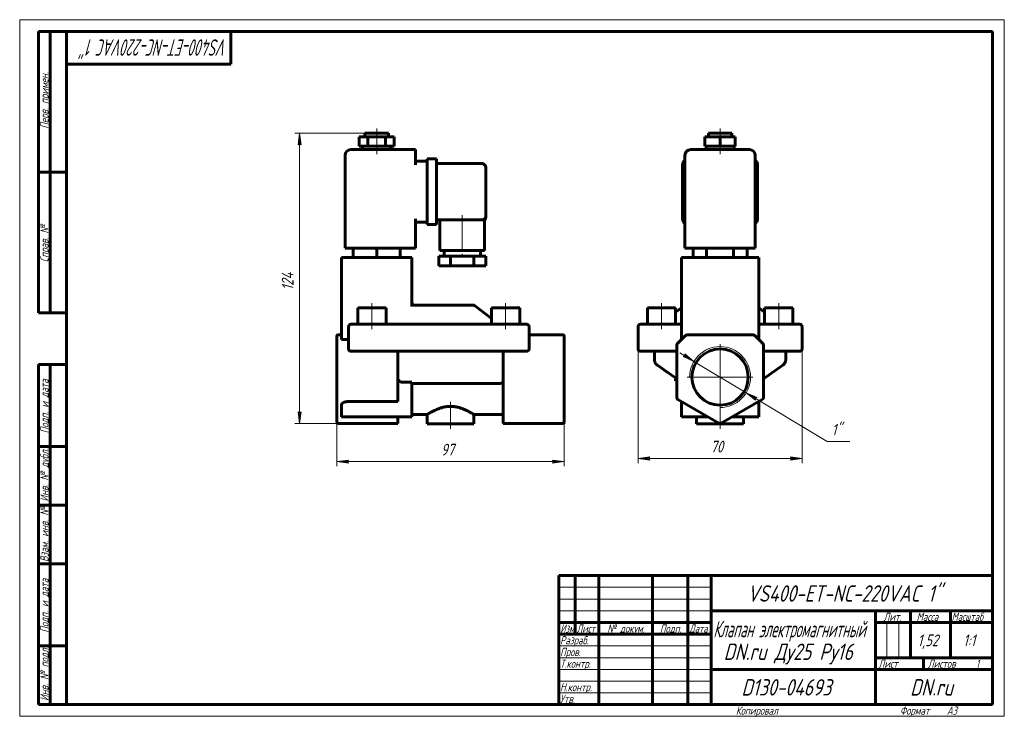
# Model space of a CAD drawing. Header units: millimetres. Extents: x 0 to 420, y 0 to 297.
import ezdxf

# ---------------------------------------------------------------- set-up
doc = ezdxf.new("R2010")
doc.units = ezdxf.units.MM
for name, pattern in [('K5LT_AXLED', [19.5, 15, -1.5, 1.5, -1.5]), ('K5LT_BASIC', [0]), ('K5LT_THIN', [0])]:
    doc.linetypes.add(name, pattern=pattern)
doc.layers.add('Системный слой', color=7, linetype='Continuous')
doc.layers.add('Системный слой (1)', color=251, linetype='Continuous', true_color=0x6c6c6c)
doc.styles.add('KDIMTEXTSTYLE', font='GOST_AU.SHX', dxfattribs={"width": 0.96, "oblique": 15, "height": 5})
doc.styles.add('KTEXTSTYLE', font='GOST_AU.SHX', dxfattribs={"width": 0.96, "height": 5})
doc.dimstyles.new('KDIMSTYLE (1.00)', dxfattribs={"dimtxt": 5, "dimasz": 1, "dimexe": 2, "dimexo": 0, "dimgap": 1, "dimtad": 1, "dimtxsty": 'KDIMTEXTSTYLE', "dimsah": 1, "dimcen": 0, "dimdle": 1, "dimadec": 0, "dimazin": 0, "dimtfac": 0.667, "dimtmove": 0, "dimatfit": 3, "dimfxl": 1, "dimtvp": 1, "dimtolj": 1, "dimtzin": 0, "dimarcsym": 0})

# ---------------------------------------------------------------- blocks, each defined once
blk = doc.blocks.new('U0')
at = {"layer": 'Системный слой (1)', "color": 150, "linetype": 'K5LT_BASIC', "lineweight": 60, "true_color": 0x0080ff}
for q in [(282.26, 170.95), (282.26, 170.94), (282.26, 170.94)]:
    blk.add_line((282.26, 170.94), q, dxfattribs=at)
blk = doc.blocks.new('U1')
at = {"layer": 'Системный слой (1)', "color": 150, "linetype": 'K5LT_BASIC', "lineweight": 60, "true_color": 0x0080ff}
for q in [(315.26, 170.95), (315.26, 170.94), (315.26, 170.94)]:
    blk.add_line((315.26, 170.94), q, dxfattribs=at)
blk = doc.blocks.new('D0')
at = {"layer": 'Системный слой (1)'}
for points in [[(263.76, 109.92), (268.76, 110.58), (268.26, 109.92), (268.76, 109.26)], [(328.76, 109.26), (333.76, 109.92), (328.76, 110.58), (329.26, 109.92)]]:
    blk.add_hatch(color=7, dxfattribs=at).paths.add_polyline_path(points)
at = {"layer": 'Системный слой (1)', "color": 7, "linetype": 'K5LT_THIN', "lineweight": 18}
for p, q in [((263.76, 156.63), (263.76, 107.92)), ((333.76, 156.63), (333.76, 107.92)), ((263.76, 109.92), (268.76, 110.58)), ((268.76, 109.26), (263.76, 109.92)), ((268.76, 110.58), (268.26, 109.92)), ((268.26, 109.92), (268.76, 109.26)), ((329.26, 109.92), (328.76, 110.58)), ((328.76, 110.58), (333.76, 109.92)), ((333.76, 109.92), (328.76, 109.26)), ((328.76, 109.26), (329.26, 109.92))]:
    blk.add_line(p, q, dxfattribs=at)
blk.add_wipeout([(294.68, 110.92), (294.68, 118.3), (302.52, 118.3), (302.52, 110.92)]).dxf.layer = 'Системный слой (1)'
blk.add_line((263.76, 109.92), (333.76, 109.92), dxfattribs=at)
at = {"layer": 'Системный слой (1)', "color": 7, "insert": (294.68, 117.51), "char_height": 5, "attachment_point": 1, "style": 'KTEXTSTYLE'}
blk.add_mtext('\\H5.0;\\W1.000;\\Q15;\\Q15;\\W0.965;70', dxfattribs=at)
blk = doc.blocks.new('KDIMARROW_01')
at = {"layer": 'Системный слой'}
blk.add_hatch(color=0, dxfattribs=at).paths.add_polyline_path([(-5, -0.66), (0, 0), (-5, 0.66), (-4.5, 0)])
at = {"layer": 'Системный слой', "color": 0, "linetype": 'K5LT_THIN', "lineweight": 18}
for p, q in [((-4.5, 0), (-5, 0.66)), ((-5, 0.66), (0, 0)), ((0, 0), (-5, -0.66)), ((-5, -0.66), (-4.5, 0))]:
    blk.add_line(p, q, dxfattribs=at)
at = {"layer": 'Системный слой (1)', "color": 0, "linetype": 'K5LT_THIN', "lineweight": 18}
blk.add_line((135.28, 144.63), (134.28, 144.63), dxfattribs=at)
blk = doc.blocks.new('D1')
at = {"layer": 'Системный слой (1)'}
for points in [[(287.63, 151.34), (283.68, 154.48), (283.77, 153.66), (283, 153.36)], [(313.75, 135.6), (314.52, 135.91), (309.9, 137.92), (313.84, 134.78)]]:
    blk.add_hatch(color=7, dxfattribs=at).paths.add_polyline_path(points)
at = {"layer": 'Системный слой (1)', "color": 7, "linetype": 'K5LT_THIN', "lineweight": 18}
for p, q in [((287.63, 151.34), (281.63, 154.95)), ((283.77, 153.66), (283, 153.36)), ((283, 153.36), (287.63, 151.34)), ((287.63, 151.34), (283.68, 154.48)), ((283.68, 154.48), (283.77, 153.66)), ((287.63, 151.34), (309.9, 137.92)), ((309.9, 137.92), (313.84, 134.78)), ((314.52, 135.91), (309.9, 137.92)), ((309.9, 137.92), (315.89, 134.31)), ((313.75, 135.6), (314.52, 135.91)), ((313.84, 134.78), (313.75, 135.6))]:
    blk.add_line(p, q, dxfattribs=at)
blk.add_wipeout([(346.38, 118.15), (346.38, 125.53), (351.81, 125.53), (351.81, 118.15)]).dxf.layer = 'Системный слой (1)'
for p, q in [((309.9, 137.92), (344.38, 117.15)), ((344.38, 117.15), (354.04, 117.15))]:
    blk.add_line(p, q, dxfattribs=at)
at = {"layer": 'Системный слой (1)', "color": 7, "insert": (346.38, 124.74), "char_height": 5, "attachment_point": 1, "style": 'KTEXTSTYLE'}
blk.add_mtext('\\H5.0;\\W1.000;\\Q15;\\Q15;\\W0.965;1"', dxfattribs=at)
blk = doc.blocks.new('KDIMARROW_02')
at = {"layer": 'Системный слой'}
blk.add_hatch(color=0, dxfattribs=at).paths.add_polyline_path([(4.5, 0), (5, 0.66), (0, 0), (5, -0.66)])
at = {"layer": 'Системный слой', "color": 0, "linetype": 'K5LT_THIN', "lineweight": 18}
for p, q in [((5, 0.66), (0, 0)), ((0, 0), (5, -0.66)), ((0, 0), (7, 0)), ((4.5, 0), (5, 0.66)), ((5, -0.66), (4.5, 0))]:
    blk.add_line(p, q, dxfattribs=at)
at = {"layer": 'Системный слой (1)', "color": 0, "linetype": 'K5LT_THIN', "lineweight": 18}
blk.add_line((135.28, 144.63), (134.28, 144.63), dxfattribs=at)
blk = doc.blocks.new('U2')
at = {"layer": 'Системный слой (1)', "color": 30, "linetype": 'K5LT_AXLED', "lineweight": 18, "true_color": 0xff8000}
for q in [(298.76, 158.63), (284.76, 144.63), (312.76, 144.63), (298.76, 130.63)]:
    blk.add_line((298.76, 144.63), q, dxfattribs=at)
blk = doc.blocks.new('U3')
at = {"layer": 'Системный слой (1)', "color": 150, "linetype": 'K5LT_BASIC', "lineweight": 60, "true_color": 0x0080ff}
for p in [(198.78, 213.13), (198.78, 212.75), (198.78, 212.75)]:
    blk.add_line(p, (198.78, 212.75), dxfattribs=at)
blk = doc.blocks.new('U4')
at = {"layer": 'Системный слой (1)', "color": 150, "linetype": 'K5LT_BASIC', "lineweight": 60, "true_color": 0x0080ff}
for p, q in [((167.28, 128.63), (173.78, 128.63)), ((193.78, 128.63), (206.28, 128.63))]:
    blk.add_line(p, q, dxfattribs=at)
blk = doc.blocks.new('D2')
at = {"layer": 'Системный слой (1)'}
for points in [[(135.28, 108.62), (140.28, 109.27), (139.78, 108.62), (140.28, 107.96)], [(232.28, 108.62), (227.28, 109.27), (227.78, 108.62), (227.28, 107.96)]]:
    blk.add_hatch(color=7, dxfattribs=at).paths.add_polyline_path(points)
at = {"layer": 'Системный слой (1)', "color": 7, "linetype": 'K5LT_THIN', "lineweight": 18}
for p, q in [((135.28, 125.29), (135.28, 106.62)), ((232.28, 125.35), (232.28, 106.62)), ((135.28, 108.62), (140.28, 109.27)), ((140.28, 109.27), (139.78, 108.62)), ((227.78, 108.62), (227.28, 109.27)), ((227.28, 109.27), (232.28, 108.62)), ((140.28, 107.96), (135.28, 108.62)), ((139.78, 108.62), (140.28, 107.96)), ((232.28, 108.62), (227.28, 107.96)), ((227.28, 107.96), (227.78, 108.62))]:
    blk.add_line(p, q, dxfattribs=at)
blk.add_wipeout([(179.69, 109.62), (179.69, 117), (187.53, 117), (187.53, 109.62)]).dxf.layer = 'Системный слой (1)'
blk.add_line((135.28, 108.62), (232.28, 108.62), dxfattribs=at)
at = {"layer": 'Системный слой (1)', "color": 7, "insert": (179.69, 116.2), "char_height": 5, "attachment_point": 1, "style": 'KTEXTSTYLE'}
blk.add_mtext('\\H5.0;\\W1.000;\\Q15;\\Q15;\\W0.965;97', dxfattribs=at)
blk = doc.blocks.new('D3')
at = {"layer": 'Системный слой (1)'}
for points in [[(120.05, 243.63), (119.39, 248.63), (118.73, 243.63), (119.39, 244.13)], [(119.39, 124.79), (120.05, 129.79), (119.39, 129.29), (118.73, 129.79)]]:
    blk.add_hatch(color=7, dxfattribs=at).paths.add_polyline_path(points)
at = {"layer": 'Системный слой (1)', "color": 7, "linetype": 'K5LT_THIN', "lineweight": 18}
for p, q in [((147.28, 248.63), (117.39, 248.63)), ((118.73, 243.63), (119.39, 248.63)), ((119.39, 248.63), (120.05, 243.63)), ((119.39, 244.13), (118.73, 243.63)), ((120.05, 243.63), (119.39, 244.13)), ((119.39, 124.79), (118.73, 129.79)), ((118.73, 129.79), (119.39, 129.29)), ((119.39, 129.29), (120.05, 129.79)), ((120.05, 129.79), (119.39, 124.79)), ((135.78, 124.79), (117.39, 124.79))]:
    blk.add_line(p, q, dxfattribs=at)
blk.add_wipeout([(118.39, 181.63), (111.01, 181.63), (111.01, 191.38), (118.39, 191.38)]).dxf.layer = 'Системный слой (1)'
blk.add_line((119.39, 248.63), (119.39, 124.79), dxfattribs=at)
at = {"layer": 'Системный слой (1)', "color": 7, "insert": (111.8, 181.63), "char_height": 5, "attachment_point": 1, "rotation": 90, "style": 'KTEXTSTYLE'}
blk.add_mtext('\\H5.0;\\W1.000;\\Q15;\\Q15;\\W0.965;124', dxfattribs=at)
blk = doc.blocks.new('U5')
at = {"color": 7, "linetype": 'K5LT_THIN', "lineweight": 18}
for p, q in [((0, 0), (0, 297)), ((0, 297), (420, 297)), ((420, 297), (420, 0)), ((230, 55), (295, 55)), ((230, 50), (295, 50)), ((230, 45), (295, 45)), ((369.96, 25), (369.96, 40)), ((374.98, 25), (374.98, 40)), ((230, 30), (295, 30)), ((230, 25), (295, 25)), ((230, 20), (295, 20)), ((230, 15), (295, 15)), ((230, 10), (295, 10)), ((420, 0), (0, 0))]:
    blk.add_line(p, q, dxfattribs=at)
at = {"color": 150, "linetype": 'K5LT_BASIC', "lineweight": 60, "true_color": 0x0080ff}
for p, q in [((8, 172), (8, 292)), ((20, 292), (8, 292)), ((13, 172), (13, 292)), ((20, 5), (20, 292)), ((20, 292), (415, 292)), ((90, 292), (90, 278)), ((415, 292), (415, 5)), ((90, 278), (20, 278)), ((20, 232), (8, 232)), ((20, 172), (8, 172)), ((8, 5), (8, 150)), ((20, 150), (8, 150)), ((13, 5), (13, 150)), ((20, 115), (8, 115)), ((20, 90), (8, 90)), ((20, 65), (8, 65)), ((230, 60), (415, 60)), ((230, 5), (230, 60)), ((237, 35), (237, 60)), ((247, 5), (247, 60)), ((270, 5), (270, 60)), ((285, 5), (285, 60)), ((295, 5), (295, 60)), ((295, 45), (415, 45)), ((365, 5), (365, 45)), ((380, 25), (380, 45)), ((397, 25), (397, 45)), ((230, 40), (295, 40)), ((365, 40), (380, 40)), ((380, 40), (415, 40)), ((230, 35), (295, 35)), ((20, 30), (8, 30)), ((365, 25), (415, 25)), ((385.57, 20), (385.57, 25)), ((295, 20), (365, 20)), ((365, 20), (415, 20)), ((20, 5), (8, 5)), ((415, 5), (20, 5))]:
    blk.add_line(p, q, dxfattribs=at)
at = {"color": 7, "attachment_point": 1, "style": 'KTEXTSTYLE'}
for s, insert, char_height, rotation in [('\\H5.0;\\W1.000;\\Q15;\\Q15;\\W0.720;\\H7.00;VS400-ET-NC-220VAC 1"', (88.68, 281.64), 7, 180), ('\\H5.0;\\W1.000;\\Q15;\\Q15;\\W0.965;\\H3.50;Перв. примен.', (8.82, 250.52), 3.5, 90), ('\\H5.0;\\W1.000;\\Q15;\\Q15;\\W0.965;\\H3.50;Справ. №', (8.82, 193.63), 3.5, 90), ('\\H5.0;\\W1.000;\\Q15;\\Q15;\\W0.965;\\H3.50;Подп. и дата', (8.82, 120.66), 3.5, 90), ('\\H5.0;\\W1.000;\\Q15;\\Q15;\\W0.965;\\H3.50;Инв. № дубл.', (8.82, 91.57), 3.5, 90), ('\\H5.0;\\W1.000;\\Q15;\\Q15;\\W0.965;\\H3.50;Взам. инв. №', (8.82, 65.8), 3.5, 90), ('\\H5.0;\\W1.000;\\Q15;\\Q15;\\W0.965;\\H3.50;Подп. и дата', (8.82, 35.66), 3.5, 90), ('\\H5.0;\\W1.000;\\Q15;\\Q15;\\W0.965;\\H3.50;Инв. № подл.', (8.82, 6.57), 3.5, 90)]:
    blk.add_mtext(s, dxfattribs=dict(at, insert=insert, char_height=char_height, rotation=rotation))
for s, insert, char_height in [('\\H5.0;\\W1.000;\\Q15;\\Q15;\\W0.965;\\H7.00;VS400-ET-NC-220VAC 1"', (310.39, 55.86), 7), ('\\H5.0;\\W1.000;\\Q15;\\Q15;\\W0.965;\\H3.50;Лит.', (368.47, 44.18), 3.5), ('\\H5.0;\\W1.000;\\Q15;\\Q15;\\W0.965;\\H3.50;Масса', (382.58, 44.18), 3.5), ('\\H5.0;\\W1.000;\\Q15;\\Q15;\\W0.930;\\H3.50;Масштаб', (397.52, 44.18), 3.5), ('\\H5.0;\\W1.000;\\Q15;\\Q15;\\W0.784;\\H3.50;Изм.', (230.62, 39.18), 3.5), ('\\H5.0;\\W1.000;\\Q15;\\Q15;\\W0.799;\\H3.50;Лист', (237.61, 39.18), 3.5), ('\\H5.0;\\W1.000;\\Q15;\\Q15;\\W0.965;\\H3.50;№ докум.', (250.63, 39.18), 3.5), ('\\H5.0;\\W1.000;\\Q15;\\Q15;\\W0.965;\\H3.50;Подп.', (273.1, 39.18), 3.5), ('\\H5.0;\\W1.000;\\Q15;\\Q15;\\W0.799;\\H3.50;Дата', (285.61, 39.18), 3.5), ('\\H5.0;\\W1.000;\\Q15;\\Q15;\\W0.672;\\H7.00;Клапан электромагнитный', (295.88, 40.69), 7), ('\\H5.0;\\W1.000;\\Q15;\\Q15;\\W0.965;\\H3.50;Разраб.', (230.5, 34.18), 3.5), ('\\H5.0;\\W1.000;\\Q15;\\Q15;\\W0.965;1,52', (383.03, 34.9), 5), ('\\H5.0;\\W1.000;\\Q15;\\Q15;\\W0.965;{\\c16711680;1:1}', (402.44, 34.9), 5), ('\\H5.0;\\W1.000;\\Q15;\\Q15;\\W0.965;\\H7.00;DN.ru Ду25 Ру16', (300.3, 31.02), 7), ('\\H5.0;\\W1.000;\\Q15;\\Q15;\\W0.965;\\H3.50;Пров.', (230.5, 29.18), 3.5), ('\\H5.0;\\W1.000;\\Q15;\\Q15;\\W0.965;\\H3.50;Т.контр.', (230.5, 24.18), 3.5), ('\\H5.0;\\W1.000;\\Q15;\\Q15;\\W0.965;\\H3.50;Лист', (366.32, 24.18), 3.5), ('\\H5.0;\\W1.000;\\Q15;\\Q15;\\W0.965;\\H3.50;Листов', (387.36, 24.18), 3.5), ('\\H5.0;\\W1.000;\\Q15;\\Q15;\\W0.965;\\H3.50;1', (407.91, 24.18), 3.5), ('\\H5.0;\\W1.000;\\Q15;\\Q15;\\W0.965;\\H3.50;Н.контр.', (230.5, 14.18), 3.5), ('\\H5.0;\\W1.000;\\Q15;\\Q15;\\W0.965;\\H7.00;D130-04693', (307.89, 15.86), 7), ('\\H5.0;\\W1.000;\\Q15;\\Q15;\\W0.965;\\H7.00;DN.ru', (379.84, 15.86), 7), ('\\H5.0;\\W1.000;\\Q15;\\Q15;\\W0.965;\\H3.50;Утв.', (230.5, 9.18), 3.5), ('\\H5.0;\\W1.000;\\Q15;\\Q15;\\W0.965;\\H3.50;Копировал', (305.5, 4.18), 3.5), ('\\H5.0;\\W1.000;\\Q15;\\Q15;\\W0.965;\\H3.50;Формат', (375.5, 4.18), 3.5), ('\\H5.0;\\W1.000;\\Q15;\\Q15;\\W0.965;\\H3.50;A3', (395.5, 4.18), 3.5)]:
    blk.add_mtext(s, dxfattribs=dict(at, insert=insert, char_height=char_height))

msp = doc.modelspace()

# ---------------------------------------------------------------- linework, layer by layer
at = {"layer": 'Системный слой (1)', "color": 150, "linetype": 'K5LT_BASIC', "lineweight": 60, "true_color": 0x0080ff}
for p, q in [((147.276, 247.132), (147.276, 248.632)), ((147.276, 248.632), (157.276, 248.632)), ((157.276, 247.132), (157.276, 248.632)), ((293.76, 247.132), (293.76, 248.632)), ((293.76, 248.632), (303.76, 248.632)), ((303.76, 247.132), (303.76, 248.632)), ((144.776, 243.132), (144.776, 247.132)), ((144.776, 247.132), (148.526, 247.132)), ((148.526, 243.132), (148.526, 247.132)), ((148.526, 247.132), (156.026, 247.132)), ((156.026, 243.132), (156.026, 247.132)), ((156.026, 247.132), (159.776, 247.132)), ((159.776, 243.132), (159.776, 247.132)), ((292.265, 247.132), (298.76, 247.132)), ((292.265, 243.132), (292.265, 247.132)), ((298.76, 243.132), (298.76, 247.132)), ((298.76, 247.132), (305.256, 247.132)), ((305.256, 243.132), (305.256, 247.132)), ((168.776, 241.632), (141.276, 241.632)), ((144.776, 243.132), (148.526, 243.132)), ((146.276, 241.632), (146.276, 243.132)), ((148.526, 243.132), (156.026, 243.132)), ((156.026, 243.132), (159.776, 243.132)), ((158.276, 241.632), (158.276, 243.132)), ((168.776, 241.632), (168.776, 239.132)), ((311.26, 241.632), (286.26, 241.632)), ((292.265, 243.132), (298.76, 243.132)), ((292.76, 241.632), (292.76, 243.132)), ((298.76, 243.132), (305.256, 243.132)), ((304.76, 241.632), (304.76, 243.132)), ((138.776, 199.632), (138.776, 239.132)), ((168.776, 235.132), (168.776, 239.132)), ((168.776, 236.632), (173.776, 236.632)), ((173.776, 237.632), (177.776, 237.632)), ((173.776, 235.132), (173.776, 237.632)), ((177.776, 237.632), (177.776, 235.132)), ((177.776, 235.632), (197.276, 235.632)), ((283.76, 199.632), (283.76, 239.132)), ((313.76, 199.632), (313.76, 239.132)), ((173.776, 235.132), (173.776, 212.132)), ((177.776, 235.132), (177.776, 212.132)), ((198.776, 234.132), (198.776, 213.132)), ((282.76, 212.132), (282.76, 235.132)), ((314.76, 235.132), (314.76, 212.132)), ((168.776, 199.632), (168.776, 212.132)), ((168.776, 210.632), (173.776, 210.632)), ((173.776, 209.632), (173.776, 212.132)), ((177.776, 212.132), (177.776, 209.632)), ((177.776, 211.632), (197.276, 211.632)), ((179.276, 211.632), (179.276, 198.632)), ((197.276, 211.632), (198.276, 211.632)), ((198.276, 211.632), (198.276, 198.632)), ((198.776, 213.132), (198.776, 212.75)), ((198.776, 212.75), (198.776, 212.75)), ((198.776, 212.75), (198.776, 212.75)), ((198.776, 212.75), (198.776, 212.75)), ((173.776, 209.632), (177.776, 209.632)), ((141.276, 199.632), (138.776, 199.632)), ((141.276, 199.632), (168.776, 199.632)), ((142.276, 199.632), (142.276, 195.632)), ((152.276, 199.632), (152.276, 195.632)), ((162.276, 199.632), (162.276, 195.632)), ((198.276, 198.632), (179.276, 198.632)), ((181.026, 198.632), (181.026, 196.132)), ((196.526, 198.632), (196.526, 196.132)), ((286.26, 199.632), (283.76, 199.632)), ((286.26, 199.632), (311.26, 199.632)), ((287.213, 199.632), (287.213, 195.632)), ((292.987, 199.632), (292.987, 195.632)), ((304.534, 199.632), (304.534, 195.632)), ((310.307, 199.632), (310.307, 195.632)), ((313.76, 199.632), (311.26, 199.632)), ((137.276, 195.632), (137.276, 160.632)), ((164.776, 195.632), (137.276, 195.632)), ((164.776, 195.632), (167.276, 195.632)), ((167.276, 195.632), (167.276, 174.695)), ((178.776, 196.132), (178.776, 192.132)), ((183.776, 196.132), (178.776, 196.132)), ((193.776, 196.132), (183.776, 196.132)), ((183.776, 196.132), (183.776, 192.132)), ((198.776, 196.132), (193.776, 196.132)), ((193.776, 196.132), (193.776, 192.132)), ((198.776, 196.132), (198.776, 192.132)), ((315.26, 195.632), (282.26, 195.632)), ((282.26, 195.632), (282.26, 160.632)), ((315.26, 195.632), (315.26, 160.632)), ((183.776, 192.132), (178.776, 192.132)), ((193.776, 192.132), (183.776, 192.132)), ((198.776, 192.132), (193.776, 192.132)), ((144.276, 167.132), (144.276, 174.132)), ((144.276, 174.132), (156.276, 174.132)), ((156.276, 167.132), (156.276, 174.132)), ((193.439, 175.342), (168.276, 175.342)), ((194.044, 175.137), (201.276, 169.63)), ((201.276, 167.132), (201.276, 174.132)), ((201.276, 174.132), (213.276, 174.132)), ((213.276, 167.132), (213.276, 174.132)), ((267.76, 174.132), (279.76, 174.132)), ((267.76, 167.132), (267.76, 174.132)), ((282.26, 174.199), (279.76, 172.295)), ((279.76, 167.132), (279.76, 174.132)), ((315.26, 174.199), (317.76, 172.295)), ((317.76, 167.132), (317.76, 174.132)), ((317.76, 174.132), (329.76, 174.132)), ((329.76, 167.132), (329.76, 174.132)), ((282.26, 170.949), (282.26, 170.955)), ((315.261, 170.949), (315.26, 170.955)), ((140.276, 166.132), (140.276, 156.632)), ((141.276, 167.132), (143.276, 167.132)), ((214.276, 167.132), (143.276, 167.132)), ((214.276, 167.132), (216.276, 167.132)), ((217.276, 156.632), (217.276, 166.132)), ((263.76, 166.132), (263.76, 156.632)), ((264.76, 167.132), (266.76, 167.132)), ((266.76, 167.132), (282.26, 167.132)), ((315.26, 167.132), (330.76, 167.132)), ((330.76, 167.132), (332.76, 167.132)), ((333.76, 166.132), (333.76, 156.632)), ((135.276, 161.985), (135.276, 162.132)), ((135.276, 158.571), (135.276, 161.985)), ((137.276, 162.632), (135.776, 162.632)), ((137.276, 160.632), (140.276, 160.632)), ((217.276, 162.632), (231.776, 162.632)), ((232.276, 162.132), (232.276, 161.985)), ((232.276, 158.571), (232.276, 161.985)), ((283.968, 162.339), (280.553, 158.925)), ((312.846, 162.632), (284.675, 162.632)), ((316.968, 158.925), (313.553, 162.339)), ((135.276, 158.218), (135.276, 158.571)), ((135.276, 135.89), (135.276, 158.218)), ((143.276, 155.632), (141.276, 155.632)), ((143.276, 155.632), (214.276, 155.632)), ((161.276, 135.89), (161.276, 155.632)), ((206.276, 135.89), (206.276, 155.632)), ((216.276, 155.632), (214.276, 155.632)), ((232.276, 158.571), (232.276, 158.218)), ((232.276, 135.89), (232.276, 158.218)), ((266.76, 155.632), (264.76, 155.632)), ((266.76, 155.632), (280.26, 155.632)), ((270.76, 155.632), (270.76, 152.149)), ((280.26, 158.218), (280.26, 135.89)), ((317.26, 135.89), (317.26, 158.218)), ((317.26, 155.632), (330.76, 155.632)), ((326.76, 155.632), (326.76, 152.149)), ((332.76, 155.632), (330.76, 155.632)), ((280.26, 143.828), (272.018, 149.707)), ((272.018, 149.707), (276.307, 146.648)), ((325.503, 149.707), (317.26, 143.828)), ((279.76, 144.076), (279.76, 144.184)), ((279.76, 143.076), (279.76, 144.076)), ((279.912, 144.076), (279.76, 144.076)), ((280.26, 143.076), (279.76, 143.076)), ((163.597, 142.401), (167.276, 142.401)), ((167.276, 142.401), (167.276, 127.632)), ((167.276, 141.874), (204.476, 141.874)), ((135.276, 135.457), (135.276, 135.89)), ((135.276, 125.353), (135.276, 135.457)), ((161.276, 135.89), (161.276, 135.024)), ((161.276, 134.158), (161.276, 135.024)), ((206.276, 135.024), (206.276, 135.89)), ((206.276, 124.92), (206.276, 135.024)), ((232.276, 135.89), (232.276, 135.457)), ((232.276, 125.353), (232.276, 135.457)), ((280.76, 135.024), (298.26, 124.92)), ((299.26, 124.92), (316.76, 135.024)), ((137.276, 132.715), (137.276, 127.632)), ((161.276, 134.158), (139.776, 134.158)), ((282.26, 134.158), (282.26, 127.632)), ((315.26, 134.158), (315.26, 127.632)), ((139.776, 127.632), (137.276, 127.632)), ((167.276, 127.632), (139.776, 127.632)), ((161.276, 124.92), (161.276, 127.632)), ((173.776, 128.632), (173.776, 124.632)), ((193.776, 128.632), (193.776, 124.632)), ((284.76, 127.632), (282.26, 127.632)), ((293.564, 127.632), (284.76, 127.632)), ((288.76, 127.632), (288.76, 124.632)), ((312.76, 127.632), (303.957, 127.632)), ((308.76, 127.632), (308.76, 124.632)), ((315.26, 127.632), (312.76, 127.632)), ((135.276, 125.286), (135.276, 125.353)), ((135.776, 124.786), (161.276, 124.786)), ((161.276, 124.92), (161.276, 124.786)), ((193.776, 124.632), (173.776, 124.632)), ((206.276, 124.786), (206.276, 124.92)), ((206.276, 124.786), (231.776, 124.786)), ((232.276, 125.353), (232.276, 125.286)), ((308.76, 124.632), (288.76, 124.632))]:
    msp.add_line(p, q, dxfattribs=at)
at = {"layer": 'Системный слой (1)', "color": 30, "linetype": 'K5LT_AXLED', "lineweight": 18, "true_color": 0xff8000}
for p, q in [((152.276, 245.132), (152.276, 250.632)), ((298.76, 245.132), (298.76, 250.632)), ((152.276, 239.632), (152.276, 245.132)), ((298.76, 239.632), (298.76, 245.132)), ((188.776, 213.632), (188.776, 194.132)), ((150.276, 165.132), (150.276, 176.132)), ((207.276, 165.132), (207.276, 176.132)), ((273.76, 165.132), (273.76, 176.132)), ((323.76, 165.132), (323.76, 176.132))]:
    msp.add_line(p, q, dxfattribs=at)
at = {"layer": 'Системный слой (1)', "color": 150, "linetype": 'K5LT_BASIC', "lineweight": 60, "true_color": 0x0080ff}
msp.add_circle((298.76, 144.632), 12, dxfattribs=at)
for centre, radius, start, end in [((141.276, 239.132), 2.5, 90, 180), ((286.26, 239.132), 2.5, 90, 180), ((311.26, 239.132), 2.5, 0, 90), ((197.276, 234.132), 1.5, 0, 90), ((285.26, 235.132), 2.5, 126.8699, 180), ((312.26, 235.132), 2.5, 0, 53.1301), ((197.276, 213.132), 1.5, 270, 0), ((197.276, 213.132), 1.5, 270.61726, 0), ((197.276, 212.75), 1.5, 311.81031, 0), ((285.26, 212.132), 2.5, 180, 233.1301), ((312.26, 212.132), 2.5, 306.8699, 0), ((168.276, 176.342), 1, 180, 270), ((193.439, 174.342), 1, 52.70853, 90), ((141.276, 166.132), 1, 90, 180), ((216.276, 166.132), 1, 0, 90), ((264.76, 166.132), 1, 90, 180), ((332.76, 166.132), 1, 0, 90), ((135.776, 162.132), 0.5, 90, 180), ((231.776, 162.132), 0.5, 0, 90), ((284.675, 161.632), 1, 90, 135), ((312.846, 161.632), 1, 45, 90), ((141.276, 156.632), 1, 180, 270), ((216.276, 156.632), 1, 270, 0), ((264.76, 156.632), 1, 180, 270), ((281.26, 158.218), 1, 135, 180), ((316.26, 158.218), 1, 0, 45), ((332.76, 156.632), 1, 270, 0), ((281.26, 135.89), 1, 180, 240), ((316.26, 135.89), 1, 300, 0), ((135.776, 125.286), 0.5, 180, 270), ((231.776, 125.286), 0.5, 270, 0), ((298.76, 125.786), 1, 240, 300)]:
    msp.add_arc(centre, radius, start, end, dxfattribs=at)
at = {"layer": 'Системный слой (1)', "color": 7, "linetype": 'K5LT_THIN', "lineweight": 18}
msp.add_arc((298.76, 144.632), 13, 270, 180, dxfattribs=at)
at = {"layer": 'Системный слой (1)', "color": 150, "linetype": 'K5LT_BASIC', "lineweight": 60, "true_color": 0x0080ff}
for points, knots in [([(198.776, 212.75), (198.776, 212.749), (198.776, 212.749), (198.776, 212.745), (198.776, 212.741), (198.776, 212.732), (198.776, 212.727), (198.776, 212.713), (198.775, 212.703), (198.774, 212.674), (198.773, 212.654), (198.769, 212.596), (198.764, 212.557), (198.748, 212.453), (198.733, 212.388), (198.695, 212.26), (198.672, 212.197), (198.617, 212.075), (198.586, 212.016), (198.515, 211.902), (198.476, 211.848), (198.429, 211.79), (198.424, 211.784), (198.406, 211.763), (198.393, 211.748), (198.368, 211.721), (198.357, 211.71), (198.337, 211.69), (198.328, 211.681), (198.312, 211.665), (198.305, 211.658), (198.291, 211.645), (198.283, 211.638), (198.276, 211.632)], [0.0047483, 0.0047483, 0.0047483, 0.0047483, 0.0189931, 0.0189931, 0.1590787, 0.1590787, 0.3324021, 0.3324021, 0.6790491, 0.6790491, 1.372343, 1.372343, 2.7589308, 2.7589308, 5.124437, 5.124437, 7.509409, 7.509409, 9.8986523, 9.8986523, 12.2816114, 12.2816114, 12.5561389, 12.5561389, 13.2771072, 13.2771072, 13.8449686, 13.8449686, 14.2922372, 14.2922372, 14.6445226, 14.6445226, 14.996808, 14.996808, 14.996808, 14.996808]), ([(198.776, 212.75), (198.776, 212.75), (198.776, 212.75), (198.776, 212.749), (198.776, 212.749), (198.776, 212.744), (198.776, 212.74), (198.776, 212.731), (198.776, 212.726), (198.775, 212.709), (198.775, 212.698), (198.775, 212.687), (198.775, 212.686), (198.773, 212.664), (198.772, 212.643), (198.767, 212.58), (198.761, 212.537), (198.743, 212.429), (198.727, 212.364), (198.687, 212.237), (198.663, 212.174), (198.606, 212.053), (198.573, 211.994), (198.501, 211.881), (198.461, 211.828), (198.376, 211.728), (198.332, 211.683), (198.285, 211.64)], [0.0107628, 0.0107628, 0.0107628, 0.0107628, 0.0110204, 0.0110204, 0.0322883, 0.0322883, 0.1716786, 0.1716786, 0.3648827, 0.3648827, 0.7512909, 0.7512909, 0.7851429, 0.7851429, 1.5241073, 1.5241073, 3.0589774, 3.0589774, 5.4290278, 5.4290278, 7.8162344, 7.8162344, 10.2067569, 10.2067569, 12.5891959, 12.5891959, 14.8465543, 14.8465543, 14.8465543, 14.8465543]), ([(198.776, 212.75), (198.776, 212.743), (198.776, 212.736), (198.776, 212.721), (198.776, 212.713), (198.775, 212.698), (198.775, 212.69), (198.774, 212.674), (198.774, 212.666), (198.773, 212.65), (198.772, 212.641), (198.771, 212.632)], [0, 0, 0, 0, 0.8760259, 0.8760259, 1.8760259, 1.8760259, 2.8760259, 2.8760259, 3.8760259, 3.8760259, 5, 5, 5, 5]), ([(198.776, 212.75), (198.776, 212.743), (198.776, 212.736), (198.776, 212.721), (198.776, 212.714), (198.775, 212.698), (198.775, 212.69), (198.774, 212.674), (198.774, 212.667), (198.773, 212.65), (198.772, 212.641), (198.771, 212.633)], [0, 0, 0, 0, 0.8807643, 0.8807643, 1.8807643, 1.8807643, 2.8807643, 2.8807643, 3.8807643, 3.8807643, 5, 5, 5, 5]), ([(272.018, 149.707), (272.018, 149.707), (272.017, 149.708), (272.013, 149.71), (272.011, 149.712), (272.004, 149.717), (271.999, 149.72), (271.986, 149.73), (271.977, 149.737), (271.951, 149.756), (271.933, 149.77), (271.882, 149.81), (271.848, 149.837), (271.749, 149.922), (271.685, 149.981), (271.53, 150.138), (271.443, 150.24), (271.281, 150.455), (271.207, 150.568), (271.076, 150.804), (271.018, 150.926), (270.919, 151.178), (270.878, 151.307), (270.814, 151.569), (270.791, 151.702), (270.766, 151.935), (270.761, 152.036), (270.76, 152.14), (270.76, 152.145), (270.76, 152.149)], [0.0064229, 0.0064229, 0.0064229, 0.0064229, 0.0256916, 0.0256916, 0.0900783, 0.0900783, 0.1994252, 0.1994252, 0.4181192, 0.4181192, 0.855507, 0.855507, 1.7238599, 1.7238599, 3.4605655, 3.4605655, 6.1310511, 6.1310511, 8.8221797, 8.8221797, 11.5246771, 11.5246771, 14.2239164, 14.2239164, 16.904994, 16.904994, 18.9098373, 18.9098373, 18.9963665, 18.9963665, 18.9963665, 18.9963665]), ([(325.503, 149.707), (325.503, 149.707), (325.504, 149.708), (325.507, 149.71), (325.51, 149.712), (325.517, 149.717), (325.521, 149.72), (325.534, 149.73), (325.543, 149.736), (325.569, 149.755), (325.586, 149.768), (325.637, 149.808), (325.67, 149.835), (325.767, 149.918), (325.83, 149.976), (325.985, 150.131), (326.072, 150.233), (326.234, 150.447), (326.308, 150.56), (326.441, 150.795), (326.499, 150.918), (326.599, 151.169), (326.64, 151.298), (326.705, 151.56), (326.729, 151.693), (326.754, 151.929), (326.76, 152.033), (326.76, 152.14), (326.76, 152.145), (326.76, 152.149)], [0.0061296, 0.0061296, 0.0061296, 0.0061296, 0.0245184, 0.0245184, 0.0889294, 0.0889294, 0.1962477, 0.1962477, 0.4108843, 0.4108843, 0.8401573, 0.8401573, 1.6925739, 1.6925739, 3.397407, 3.397407, 6.067153, 6.067153, 8.7582447, 8.7582447, 11.4605611, 11.4605611, 14.1603181, 14.1603181, 16.8417749, 16.8417749, 18.9098348, 18.9098348, 18.9963629, 18.9963629, 18.9963629, 18.9963629]), ([(272.018, 149.707), (272.018, 149.707), (272.018, 149.707), (272.018, 149.707), (272.018, 149.707), (272.018, 149.707), (272.018, 149.707), (272.018, 149.707), (272.017, 149.708), (272.017, 149.708), (272.016, 149.708), (272.015, 149.709), (272.014, 149.71), (272.011, 149.712), (272.009, 149.713), (272.004, 149.717), (272, 149.72), (271.991, 149.726), (271.986, 149.73), (271.976, 149.738), (271.97, 149.742), (271.957, 149.752), (271.949, 149.758), (271.941, 149.764)], [0.0021694, 0.0021694, 0.0021694, 0.0021694, 0.0086775, 0.0086775, 0.0246521, 0.0246521, 0.0558123, 0.0558123, 0.1181327, 0.1181327, 0.2427735, 0.2427735, 0.4898857, 0.4898857, 0.9819408, 0.9819408, 1.9638816, 1.9638816, 3.3638816, 3.3638816, 4.7638816, 4.7638816, 7, 7, 7, 7]), ([(325.503, 149.707), (325.504, 149.708), (325.506, 149.709), (325.51, 149.712), (325.513, 149.714), (325.52, 149.719), (325.524, 149.722), (325.533, 149.729), (325.538, 149.733), (325.549, 149.74), (325.554, 149.744), (325.566, 149.753), (325.573, 149.759), (325.58, 149.764)], [0, 0, 0, 0, 0.4857617, 0.4857617, 1.133444, 1.133444, 2.266888, 2.266888, 3.666888, 3.666888, 5.066888, 5.066888, 7, 7, 7, 7]), ([(163.597, 142.401), (163.569, 142.401), (163.521, 142.402), (163.466, 142.404), (163.411, 142.406), (163.35, 142.41), (163.269, 142.418), (163.208, 142.425), (163.156, 142.432), (163.104, 142.44), (163.034, 142.452), (162.959, 142.468), (162.885, 142.485), (162.813, 142.504), (162.744, 142.525), (162.677, 142.547), (162.612, 142.57), (162.549, 142.595), (162.489, 142.62), (162.432, 142.647), (162.376, 142.674), (162.322, 142.702), (162.27, 142.731), (162.221, 142.761), (162.173, 142.791), (162.127, 142.822), (162.077, 142.857), (162.033, 142.89), (161.995, 142.92), (161.959, 142.95), (161.92, 142.983), (161.877, 143.023), (161.838, 143.059), (161.801, 143.097), (161.764, 143.136), (161.728, 143.176), (161.693, 143.217), (161.659, 143.259), (161.625, 143.303), (161.592, 143.348), (161.56, 143.395), (161.529, 143.443), (161.498, 143.493), (161.469, 143.544), (161.44, 143.596), (161.413, 143.649), (161.387, 143.704), (161.362, 143.76), (161.338, 143.817), (161.316, 143.875), (161.3, 143.921), (161.286, 143.961), (161.28, 143.981), (161.276, 143.994)], [0, 0, 0, 0, 0.0276237, 0.0476922, 0.0549695, 0.0820584, 0.1087424, 0.1352476, 0.1422737, 0.1612645, 0.186962, 0.2122101, 0.2373243, 0.2618283, 0.2858657, 0.3091144, 0.3320459, 0.3541428, 0.3757192, 0.3965796, 0.4172418, 0.4372833, 0.456906, 0.4758739, 0.4946182, 0.5128619, 0.5308353, 0.5543578, 0.5681853, 0.5778084, 0.6011883, 0.6186873, 0.6361964, 0.6537743, 0.6714124, 0.6891597, 0.7069574, 0.7249851, 0.7431919, 0.7617068, 0.780349, 0.7993335, 0.8185343, 0.8380263, 0.8576056, 0.8774391, 0.8974485, 0.9177179, 0.9380637, 0.9585958, 0.9792382, 0.9868153, 1, 1, 1, 1]), ([(204.476, 141.874), (204.491, 141.874), (204.522, 141.874), (204.569, 141.875), (204.615, 141.877), (204.661, 141.88), (204.707, 141.883), (204.754, 141.888), (204.8, 141.893), (204.845, 141.899), (204.891, 141.907), (204.937, 141.915), (204.983, 141.924), (205.029, 141.934), (205.075, 141.945), (205.12, 141.957), (205.167, 141.97), (205.213, 141.984), (205.26, 142), (205.311, 142.019), (205.373, 142.043), (205.444, 142.074), (205.521, 142.112), (205.588, 142.148), (205.644, 142.181), (205.691, 142.212), (205.743, 142.246), (205.803, 142.29), (205.865, 142.337), (205.919, 142.384), (205.961, 142.422), (205.994, 142.453), (206.024, 142.482), (206.054, 142.514), (206.09, 142.552), (206.129, 142.596), (206.17, 142.645), (206.205, 142.69), (206.234, 142.729), (206.256, 142.759), (206.27, 142.779), (206.276, 142.788)], [0, 0, 0, 0, 0.0220833, 0.044104, 0.0660751, 0.0879896, 0.1098869, 0.1317914, 0.1537101, 0.1756373, 0.1975675, 0.2195839, 0.2416838, 0.2639454, 0.2862829, 0.3088336, 0.3315268, 0.3544323, 0.3774152, 0.4030703, 0.4313241, 0.4722508, 0.5129881, 0.5535012, 0.5808703, 0.6054523, 0.6342215, 0.6695123, 0.7111693, 0.745181, 0.7719621, 0.7914467, 0.8107177, 0.8313677, 0.8536022, 0.8848223, 0.9155257, 0.9456951, 0.9658819, 0.9839888, 1, 1, 1, 1]), ([(193.776, 128.632), (193.776, 128.632), (193.769, 128.636), (193.738, 128.655), (193.687, 128.687), (193.617, 128.731), (193.517, 128.793), (193.379, 128.877), (193.195, 128.989), (192.994, 129.109), (192.785, 129.232), (192.574, 129.354), (192.342, 129.487), (192.087, 129.63), (191.813, 129.78), (191.522, 129.936), (191.217, 130.094), (190.902, 130.253), (190.579, 130.41), (190.218, 130.58), (189.802, 130.766), (189.314, 130.972), (188.767, 131.185), (188.164, 131.398), (187.513, 131.6), (186.863, 131.771), (186.233, 131.907), (185.644, 132.007), (185.08, 132.078), (184.533, 132.123), (184.099, 132.14), (183.745, 132.143), (183.442, 132.139), (183.083, 132.125), (182.656, 132.094), (182.137, 132.039), (181.527, 131.946), (180.914, 131.822), (180.386, 131.693), (179.942, 131.568), (179.488, 131.429), (178.915, 131.234), (178.177, 130.951), (177.39, 130.61), (176.694, 130.277), (176.178, 130.014), (175.791, 129.808), (175.437, 129.615), (175.083, 129.415), (174.74, 129.217), (174.472, 129.058), (174.272, 128.937), (174.114, 128.841), (173.979, 128.758), (173.871, 128.691), (173.808, 128.652), (173.781, 128.635), (173.776, 128.632), (173.776, 128.632)], [0, 0, 0, 0, 0.0070067, 0.01399817, 0.02097534, 0.02792852, 0.03487291, 0.04417451, 0.05354099, 0.06297295, 0.07022282, 0.07759217, 0.08516377, 0.09281946, 0.10055416, 0.10828383, 0.11592364, 0.1234808, 0.13080381, 0.13797451, 0.14721482, 0.15696855, 0.16723985, 0.178675, 0.19011391, 0.20155542, 0.21167355, 0.22110655, 0.22985098, 0.23833951, 0.24664837, 0.24998818, 0.25475995, 0.26071121, 0.26664055, 0.2746691, 0.28508371, 0.29576897, 0.30461585, 0.31152716, 0.31861269, 0.32851219, 0.34259696, 0.36061, 0.37660809, 0.38904728, 0.39805231, 0.40692457, 0.41866725, 0.43050029, 0.44242363, 0.45083427, 0.45864512, 0.46827561, 0.47791637, 0.48756871, 0.49480763, 0.49998969, 0.49998969, 0.49998969, 0.49998969])]:
    msp.add_open_spline(points, degree=3, knots=knots, dxfattribs=at)
msp.add_rational_spline([(137.276, 132.715), (137.276, 133.56), (138.312, 134.158), (139.776, 134.158)], [1, 0.804737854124, 0.804737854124, 1], degree=3, dxfattribs=at)

# ---------------------------------------------------------------- block references
at = {"layer": 'Системный слой (1)'}
for name in ['U3', 'U0', 'U1', 'U4']:
    msp.add_blockref(name, (0, 0), dxfattribs=at)

# ---------------------------------------------------------------- next in the draw order: dimensions: what is measured, and where the dimension line sits
at = {"layer": 'Системный слой (1)', "color": 7}
for base, p1, p2, text, picture, middle in [((263.76, 109.919), (333.76, 156.632), (263.76, 156.632), '\\H5.0;\\W0.965;\\Q15;\\H5.0;\\W0.965;\\Q15;\\Q15;70', 'D0', (298.76, 109.919)), ((135.276, 108.616), (232.276, 125.353), (135.276, 125.286), '\\H5.0;\\W0.965;\\Q15;\\H5.0;\\W0.965;\\Q15;\\Q15;97', 'D2', (183.776, 108.616))]:
    dim = msp.add_linear_dim(base=base, p1=p1, p2=p2, text=text, dimstyle='KDIMSTYLE (1.00)', override={"dimexo": 0, "dimblk1": 'KDIMARROW_01', "dimblk2": 'KDIMARROW_01', "dimse1": 0, "dimse2": 0, "dimclrt": 7, "dimtolj": 1}, dxfattribs=at)
    dim.commit()
    dim.dimension.update_dxf_attribs({"geometry": picture, "text_midpoint": middle, "dimtype": 160})

# ---------------------------------------------------------------- next in the draw order: linework, layer by layer
at = {"layer": 'Системный слой (1)', "color": 30, "linetype": 'K5LT_AXLED', "lineweight": 18, "true_color": 0xff8000}
msp.add_line((183.776, 134.142), (183.776, 122.632), dxfattribs=at)

# ---------------------------------------------------------------- next in the draw order: dimensions: what is measured, and where the dimension line sits
at = {"layer": 'Системный слой (1)', "color": 7}
dim = msp.add_linear_dim(base=(119.388, 248.632), p1=(135.776, 124.786), p2=(147.276, 248.632), angle=90, text='\\H5.0;\\W0.965;\\Q15;\\H5.0;\\W0.965;\\Q15;\\Q15;124', dimstyle='KDIMSTYLE (1.00)', override={"dimexo": 0, "dimblk1": 'KDIMARROW_01', "dimblk2": 'KDIMARROW_01', "dimse1": 0, "dimse2": 0, "dimclrt": 7, "dimtolj": 1}, dxfattribs=at)
dim.commit()
dim.dimension.update_dxf_attribs({"geometry": 'D3', "text_midpoint": (119.388, 186.709), "dimtype": 160})
dim = msp.add_diameter_dim_2p(p1=(287.625, 151.34), p2=(309.896, 137.923), text='\\H5.0;\\W0.965;\\Q15;\\H5.0;\\W0.965;\\Q15;\\Q15;1"', dimstyle='KDIMSTYLE (1.00)', override={"dimtih": 1, "dimtoh": 1, "dimblk1": 'KDIMARROW_02', "dimblk2": 'KDIMARROW_02', "dimclrt": 7, "dimtmove": 1, "dimatfit": 2, "dimtolj": 1}, dxfattribs=at)
dim.commit()
dim.dimension.update_dxf_attribs({"geometry": 'D1', "text_midpoint": (346.38, 117.148), "dimtype": 163})

# ---------------------------------------------------------------- next in the draw order: linework, layer by layer
at = {"layer": 'Системный слой (1)', "color": 30, "linetype": 'K5LT_AXLED', "lineweight": 18, "true_color": 0xff8000}
msp.add_line((298.76, 122.632), (298.76, 134.142), dxfattribs=at)

# ---------------------------------------------------------------- next in the draw order: block references
msp.add_blockref('U5', (0, 0))
at = {"layer": 'Системный слой (1)'}
msp.add_blockref('U2', (0, 0), dxfattribs=at)

doc.saveas('drawing.dxf')
